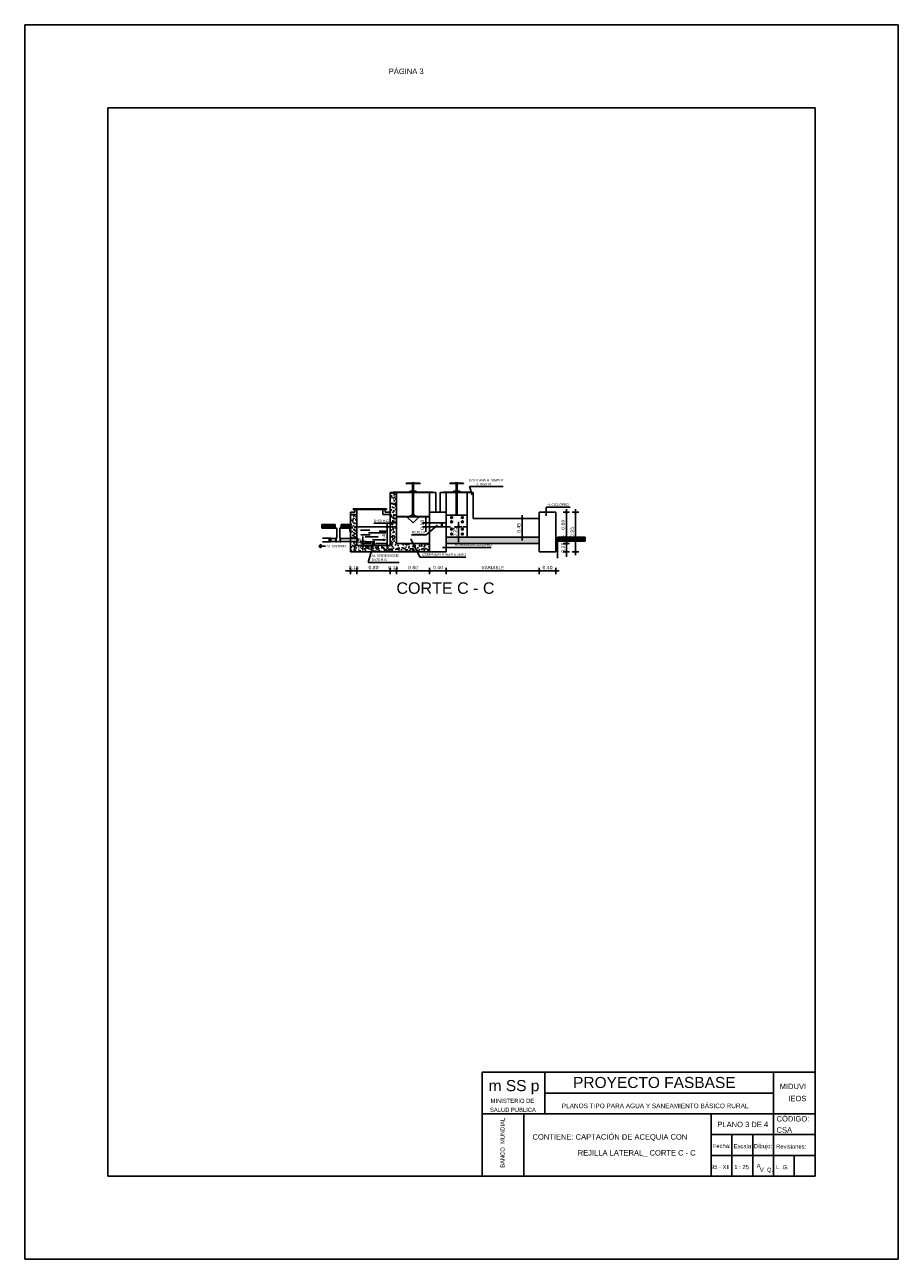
# Model space of a CAD drawing. Header units: metres. Extents: x 2029 to 4131, y 3282 to 4383.
# Tile 3 of 26: x 2082 to 2103, y 4353 to 4383. Entities that reach past the tile are written whole.
import ezdxf
from ezdxf.enums import TextEntityAlignment as Align

# ---------------------------------------------------------------- set-up
doc = ezdxf.new("R2010")
doc.units = ezdxf.units.M
doc.linetypes.add('ACAD_ISO02W100', pattern=[15, 12, -3])
doc.layers.add('Cotas', color=7, linetype='Continuous')
doc.layers.add('Dibujo', color=7, linetype='Continuous')
doc.styles.add('Annotative', font='arial.ttf')
doc.styles.get("Standard").update_dxf_attribs({"font": 'arial.ttf'})
doc.styles.add('verdana', font='verdana.ttf')
doc.dimstyles.new('ISO', dxfattribs={"dimtxt": 0.08, "dimasz": 0.06, "dimexe": 0.1, "dimexo": 0.1, "dimgap": 0.04, "dimtad": 1, "dimzin": 1, "dimdsep": 46, "dimtxsty": 'verdana', "dimblk1": 'PAB', "dimblk2": 'PAB', "dimsah": 1, "dimcen": 0, "dimse1": 1, "dimse2": 1, "dimclrd": 7, "dimclre": 8, "dimclrt": 7, "dimadec": 0, "dimazin": 0, "dimtfac": 1, "dimtix": 1, "dimtmove": 0, "dimatfit": 3, "dimldrblk": 'PAB', "dimfxl": 0.1, "dimtvp": 1, "dimtolj": 1, "dimtzin": 1, "dimarcsym": 0})
pattern_1 = [(0, (-6836.238313, 735.901759), (0.03175, 0.0079375), [0.127, -0.0635]), (90, (-6836.238313, 735.901759), (-0.0079375, -0.03175), [0.127, -0.0635])]

# ---------------------------------------------------------------- blocks, each defined once
blk = doc.blocks.new('A$C63714D79')
blk.add_hatch(color=256).paths.add_polyline_path([(0.093, 0.033, 1), (0.027, 0.033, 1)])
for p, q in [((0.027, 0.033), (0, 0.033)), ((0.06, 0.066), (0.06, 0.1)), ((0.093, 0.033), (0.119, 0.033))]:
    blk.add_line(p, q)
blk.add_circle((0.06, 0.033), 0.033)
blk = doc.blocks.new('PAB')
at = {"layer": 'Cotas'}
for p, q in [((-1.3, 0), (1.3, 0)), ((0, 1.3), (0, -1.3))]:
    blk.add_line(p, q, dxfattribs=at)
at = {"layer": 'Cotas', "const_width": 0.6}
blk.add_lwpolyline([(-0.3, 0, 1), (0.3, 0, 1)], format="xyb", close=True, dxfattribs=at)
blk = doc.blocks.new('*D1281')
at = {"color": 7, "lineweight": -2, "transparency": 16777216}
for p, q in [((2090.113, 4369.825), (2090.053, 4369.825)), ((2090.173, 4369.825), (2090.323, 4369.825)), ((2090.383, 4369.825), (2090.443, 4369.825))]:
    blk.add_line(p, q, dxfattribs=at)
at = {"layer": 'Defpoints', "color": 0, "transparency": 16777216}
for p in [(2090.323, 4370.435), (2090.173, 4370.285), (2090.323, 4369.825)]:
    blk.add_point(p, dxfattribs=at)
at = {"color": 7, "lineweight": -2, "transparency": 16777216, "xscale": 0.06, "yscale": 0.06, "zscale": 0.06}
blk.add_blockref('PAB', (2090.173, 4369.825), dxfattribs=at)
at = {"color": 7, "lineweight": -2, "transparency": 16777216, "xscale": 0.06, "yscale": 0.06, "zscale": 0.06, "rotation": 180}
blk.add_blockref('PAB', (2090.323, 4369.825), dxfattribs=at)
at = {"color": 7, "transparency": 16777216, "insert": (2090.248, 4369.906), "char_height": 0.08, "attachment_point": 5, "style": 'verdana'}
blk.add_mtext('\\A1;0.15', dxfattribs=at)
blk = doc.blocks.new('*D1282')
at = {"color": 7, "lineweight": -2, "transparency": 16777216}
blk.add_line((2090.383, 4369.825), (2091.063, 4369.825), dxfattribs=at)
at = {"layer": 'Defpoints', "color": 0, "transparency": 16777216}
for p in [(2090.323, 4370.435), (2091.123, 4370.435), (2091.123, 4369.825)]:
    blk.add_point(p, dxfattribs=at)
at = {"color": 7, "lineweight": -2, "transparency": 16777216, "xscale": 0.06, "yscale": 0.06, "zscale": 0.06, "rotation": 180}
blk.add_blockref('PAB', (2090.323, 4369.825), dxfattribs=at)
at = {"color": 7, "lineweight": -2, "transparency": 16777216, "xscale": 0.06, "yscale": 0.06, "zscale": 0.06}
blk.add_blockref('PAB', (2091.123, 4369.825), dxfattribs=at)
at = {"color": 7, "transparency": 16777216, "insert": (2090.723, 4369.906), "char_height": 0.08, "attachment_point": 5, "style": 'verdana'}
blk.add_mtext('\\A1;0.80', dxfattribs=at)
blk = doc.blocks.new('*D1283')
at = {"color": 7, "lineweight": -2, "transparency": 16777216}
for p, q in [((2091.063, 4369.825), (2091.003, 4369.825)), ((2091.123, 4369.825), (2091.273, 4369.825)), ((2091.333, 4369.825), (2091.393, 4369.825))]:
    blk.add_line(p, q, dxfattribs=at)
at = {"layer": 'Defpoints', "color": 0, "transparency": 16777216}
for p in [(2091.123, 4370.435), (2091.273, 4370.485), (2091.273, 4369.825)]:
    blk.add_point(p, dxfattribs=at)
at = {"color": 7, "lineweight": -2, "transparency": 16777216, "xscale": 0.06, "yscale": 0.06, "zscale": 0.06}
blk.add_blockref('PAB', (2091.123, 4369.825), dxfattribs=at)
at = {"color": 7, "lineweight": -2, "transparency": 16777216, "xscale": 0.06, "yscale": 0.06, "zscale": 0.06, "rotation": 180}
blk.add_blockref('PAB', (2091.273, 4369.825), dxfattribs=at)
at = {"color": 7, "transparency": 16777216, "insert": (2091.198, 4369.906), "char_height": 0.08, "attachment_point": 5, "style": 'verdana'}
blk.add_mtext('\\A1;0.15', dxfattribs=at)
blk = doc.blocks.new('*D1284')
at = {"color": 7, "lineweight": -2, "transparency": 16777216}
blk.add_line((2091.333, 4369.825), (2092.013, 4369.825), dxfattribs=at)
at = {"layer": 'Defpoints', "color": 0, "transparency": 16777216}
for p in [(2091.273, 4370.485), (2092.073, 4370.285), (2092.073, 4369.825)]:
    blk.add_point(p, dxfattribs=at)
at = {"color": 7, "lineweight": -2, "transparency": 16777216, "xscale": 0.06, "yscale": 0.06, "zscale": 0.06, "rotation": 180}
blk.add_blockref('PAB', (2091.273, 4369.825), dxfattribs=at)
at = {"color": 7, "lineweight": -2, "transparency": 16777216, "xscale": 0.06, "yscale": 0.06, "zscale": 0.06}
blk.add_blockref('PAB', (2092.073, 4369.825), dxfattribs=at)
at = {"color": 7, "transparency": 16777216, "insert": (2091.673, 4369.906), "char_height": 0.08, "attachment_point": 5, "style": 'verdana'}
blk.add_mtext('\\A1;0.80', dxfattribs=at)
blk = doc.blocks.new('*D1285')
at = {"color": 7, "lineweight": -2, "transparency": 16777216}
for p, q in [((2090.47, 4370.595), (2090.47, 4370.655)), ((2090.47, 4370.535), (2090.47, 4370.435)), ((2090.47, 4370.375), (2090.47, 4370.315))]:
    blk.add_line(p, q, dxfattribs=at)
at = {"layer": 'Defpoints', "color": 0, "transparency": 16777216}
for p in [(2090.349, 4370.535), (2090.349, 4370.435), (2090.47, 4370.435)]:
    blk.add_point(p, dxfattribs=at)
at = {"color": 7, "lineweight": -2, "transparency": 16777216, "xscale": 0.06, "yscale": 0.06, "zscale": 0.06}
for p, rotation in [((2090.47, 4370.535), 270), ((2090.47, 4370.435), 90)]:
    blk.add_blockref('PAB', p, dxfattribs=dict(at, rotation=rotation))
at = {"color": 7, "transparency": 16777216, "insert": (2090.389, 4370.485), "char_height": 0.08, "attachment_point": 5, "rotation": 90, "style": 'verdana'}
blk.add_mtext('\\A1;0.10', dxfattribs=at)
blk = doc.blocks.new('*D1286')
at = {"color": 7, "lineweight": -2, "transparency": 16777216}
blk.add_line((2091.049, 4370.495), (2091.049, 4370.823), dxfattribs=at)
at = {"layer": 'Defpoints', "color": 0, "transparency": 16777216}
for p in [(2091.049, 4370.883), (2091.131, 4370.883), (2091.123, 4370.435)]:
    blk.add_point(p, dxfattribs=at)
at = {"color": 7, "lineweight": -2, "transparency": 16777216, "xscale": 0.06, "yscale": 0.06, "zscale": 0.06}
for p, rotation in [((2091.049, 4370.883), 90), ((2091.049, 4370.435), 270)]:
    blk.add_blockref('PAB', p, dxfattribs=dict(at, rotation=rotation))
at = {"color": 7, "transparency": 16777216, "insert": (2090.968, 4370.659), "char_height": 0.08, "attachment_point": 5, "rotation": 90, "style": 'verdana'}
blk.add_mtext('\\A1;0.45', dxfattribs=at)
blk = doc.blocks.new('*D1287')
at = {"color": 7, "lineweight": -2, "transparency": 16777216}
for p, q in [((2091.978, 4371.045), (2091.978, 4371.105)), ((2091.978, 4370.985), (2091.978, 4370.885)), ((2091.978, 4370.825), (2091.978, 4370.765))]:
    blk.add_line(p, q, dxfattribs=at)
at = {"layer": 'Defpoints', "color": 0, "transparency": 16777216}
for p in [(2092.073, 4370.985), (2091.978, 4370.885), (2092.073, 4370.885)]:
    blk.add_point(p, dxfattribs=at)
at = {"color": 7, "lineweight": -2, "transparency": 16777216, "xscale": 0.06, "yscale": 0.06, "zscale": 0.06}
for p, rotation in [((2091.978, 4370.985), 270), ((2091.978, 4370.885), 90)]:
    blk.add_blockref('PAB', p, dxfattribs=dict(at, rotation=rotation))
at = {"color": 7, "transparency": 16777216, "insert": (2091.896, 4370.935), "char_height": 0.08, "attachment_point": 5, "rotation": 90, "style": 'verdana'}
blk.add_mtext('\\A1;0.10', dxfattribs=at)
blk = doc.blocks.new('*D1116')
at = {"color": 7, "lineweight": -2, "transparency": 16777216}
blk.add_line((2092.413, 4369.825), (2092.133, 4369.825), dxfattribs=at)
at = {"layer": 'Defpoints', "color": 0, "transparency": 16777216}
for p in [(2092.073, 4370.294), (2092.473, 4370.294), (2092.073, 4369.825)]:
    blk.add_point(p, dxfattribs=at)
at = {"color": 7, "lineweight": -2, "transparency": 16777216, "xscale": 0.06, "yscale": 0.06, "zscale": 0.06, "rotation": 180}
blk.add_blockref('PAB', (2092.073, 4369.825), dxfattribs=at)
at = {"color": 7, "lineweight": -2, "transparency": 16777216, "xscale": 0.06, "yscale": 0.06, "zscale": 0.06}
blk.add_blockref('PAB', (2092.473, 4369.825), dxfattribs=at)
at = {"color": 7, "transparency": 16777216, "insert": (2092.273, 4369.906), "char_height": 0.08, "attachment_point": 5, "style": 'verdana'}
blk.add_mtext('\\A1;0.40', dxfattribs=at)
blk = doc.blocks.new('*D1288')
at = {"color": 7, "lineweight": -2, "transparency": 16777216}
blk.add_line((2094.298, 4370.695), (2094.298, 4371.025), dxfattribs=at)
at = {"layer": 'Defpoints', "color": 0, "transparency": 16777216}
for p in [(2094.298, 4371.085), (2094.407, 4371.085), (2094.407, 4370.635)]:
    blk.add_point(p, dxfattribs=at)
at = {"color": 7, "lineweight": -2, "transparency": 16777216, "xscale": 0.06, "yscale": 0.06, "zscale": 0.06}
for p, rotation in [((2094.298, 4371.085), 90), ((2094.298, 4370.635), 270)]:
    blk.add_blockref('PAB', p, dxfattribs=dict(at, rotation=rotation))
at = {"color": 7, "transparency": 16777216, "insert": (2094.216, 4370.86), "char_height": 0.08, "attachment_point": 5, "rotation": 90, "style": 'verdana'}
blk.add_mtext('\\A1;0.45', dxfattribs=at)
blk = doc.blocks.new('*D1289')
at = {"color": 7, "lineweight": -2, "transparency": 16777216}
blk.add_line((2092.533, 4369.825), (2094.647, 4369.825), dxfattribs=at)
at = {"layer": 'Defpoints', "color": 0, "transparency": 16777216}
for p in [(2092.473, 4370.285), (2094.707, 4370.285), (2094.707, 4369.825)]:
    blk.add_point(p, dxfattribs=at)
at = {"color": 7, "lineweight": -2, "transparency": 16777216, "xscale": 0.06, "yscale": 0.06, "zscale": 0.06, "rotation": 180}
blk.add_blockref('PAB', (2092.473, 4369.825), dxfattribs=at)
at = {"color": 7, "lineweight": -2, "transparency": 16777216, "xscale": 0.06, "yscale": 0.06, "zscale": 0.06}
blk.add_blockref('PAB', (2094.707, 4369.825), dxfattribs=at)
at = {"color": 7, "transparency": 16777216, "insert": (2093.59, 4369.905), "char_height": 0.08, "attachment_point": 5, "style": 'verdana'}
blk.add_mtext('\\A1;VARIABLE', dxfattribs=at)
blk = doc.blocks.new('*D1290')
at = {"color": 7, "lineweight": -2, "transparency": 16777216}
blk.add_line((2094.767, 4369.825), (2095.047, 4369.825), dxfattribs=at)
at = {"layer": 'Defpoints', "color": 0, "transparency": 16777216}
for p in [(2094.707, 4370.285), (2095.107, 4370.285), (2095.107, 4369.825)]:
    blk.add_point(p, dxfattribs=at)
at = {"color": 7, "lineweight": -2, "transparency": 16777216, "xscale": 0.06, "yscale": 0.06, "zscale": 0.06, "rotation": 180}
blk.add_blockref('PAB', (2094.707, 4369.825), dxfattribs=at)
at = {"color": 7, "lineweight": -2, "transparency": 16777216, "xscale": 0.06, "yscale": 0.06, "zscale": 0.06}
blk.add_blockref('PAB', (2095.107, 4369.825), dxfattribs=at)
at = {"color": 7, "transparency": 16777216, "insert": (2094.907, 4369.906), "char_height": 0.08, "attachment_point": 5, "style": 'verdana'}
blk.add_mtext('\\A1;0.40', dxfattribs=at)
blk = doc.blocks.new('*D1291')
at = {"color": 7, "lineweight": -2, "transparency": 16777216}
blk.add_line((2095.579, 4371.175), (2095.579, 4370.345), dxfattribs=at)
at = {"layer": 'Defpoints', "color": 0, "transparency": 16777216}
for p in [(2095.107, 4371.235), (2095.107, 4370.285), (2095.579, 4370.285)]:
    blk.add_point(p, dxfattribs=at)
at = {"color": 7, "lineweight": -2, "transparency": 16777216, "xscale": 0.06, "yscale": 0.06, "zscale": 0.06}
for p, rotation in [((2095.579, 4371.235), 90), ((2095.579, 4370.285), 270)]:
    blk.add_blockref('PAB', p, dxfattribs=dict(at, rotation=rotation))
at = {"color": 7, "transparency": 16777216, "insert": (2095.498, 4370.76), "char_height": 0.08, "attachment_point": 5, "rotation": 90, "style": 'verdana'}
blk.add_mtext('\\A1;0.95', dxfattribs=at)
blk = doc.blocks.new('*D1292')
at = {"color": 7, "lineweight": -2, "transparency": 16777216}
for p, q in [((2095.36, 4370.545), (2095.36, 4370.605)), ((2095.36, 4370.285), (2095.36, 4370.485)), ((2095.36, 4370.225), (2095.36, 4370.165))]:
    blk.add_line(p, q, dxfattribs=at)
at = {"layer": 'Defpoints', "color": 0, "transparency": 16777216}
for p in [(2095.143, 4370.485), (2095.36, 4370.485), (2095.107, 4370.285)]:
    blk.add_point(p, dxfattribs=at)
at = {"color": 7, "lineweight": -2, "transparency": 16777216, "xscale": 0.06, "yscale": 0.06, "zscale": 0.06}
for p, rotation in [((2095.36, 4370.485), 270), ((2095.36, 4370.285), 90)]:
    blk.add_blockref('PAB', p, dxfattribs=dict(at, rotation=rotation))
at = {"color": 7, "transparency": 16777216, "insert": (2095.278, 4370.385), "char_height": 0.08, "attachment_point": 5, "rotation": 90, "style": 'verdana'}
blk.add_mtext('\\A1;0.20', dxfattribs=at)
blk = doc.blocks.new('*D1293')
at = {"color": 7, "lineweight": -2, "transparency": 16777216}
for p, q in [((2095.36, 4370.695), (2095.36, 4370.755)), ((2095.36, 4370.485), (2095.36, 4370.635)), ((2095.36, 4370.425), (2095.36, 4370.365))]:
    blk.add_line(p, q, dxfattribs=at)
at = {"layer": 'Defpoints', "color": 0, "transparency": 16777216}
for p in [(2095.143, 4370.635), (2095.143, 4370.485), (2095.36, 4370.635)]:
    blk.add_point(p, dxfattribs=at)
at = {"color": 7, "lineweight": -2, "transparency": 16777216, "xscale": 0.06, "yscale": 0.06, "zscale": 0.06}
for p, rotation in [((2095.36, 4370.635), 270), ((2095.36, 4370.485), 90)]:
    blk.add_blockref('PAB', p, dxfattribs=dict(at, rotation=rotation))
at = {"color": 7, "transparency": 16777216, "insert": (2095.278, 4370.56), "char_height": 0.08, "attachment_point": 5, "rotation": 90, "style": 'verdana'}
blk.add_mtext('\\A1;0.15', dxfattribs=at)
blk = doc.blocks.new('*D1294')
at = {"color": 7, "lineweight": -2, "transparency": 16777216}
blk.add_line((2095.36, 4370.695), (2095.36, 4371.175), dxfattribs=at)
at = {"layer": 'Defpoints', "color": 0, "transparency": 16777216}
for p in [(2095.107, 4371.235), (2095.36, 4371.235), (2095.143, 4370.635)]:
    blk.add_point(p, dxfattribs=at)
at = {"color": 7, "lineweight": -2, "transparency": 16777216, "xscale": 0.06, "yscale": 0.06, "zscale": 0.06}
for p, rotation in [((2095.36, 4371.235), 90), ((2095.36, 4370.635), 270)]:
    blk.add_blockref('PAB', p, dxfattribs=dict(at, rotation=rotation))
at = {"color": 7, "transparency": 16777216, "insert": (2095.278, 4370.935), "char_height": 0.08, "attachment_point": 5, "rotation": 90, "style": 'verdana'}
blk.add_mtext('\\A1;0.60', dxfattribs=at)
blk = doc.blocks.new('*D1295')
at = {"color": 7, "lineweight": -2, "transparency": 16777216}
for p, q in [((2092.768, 4370.945), (2092.768, 4371.005)), ((2092.768, 4370.635), (2092.768, 4370.885)), ((2092.768, 4370.575), (2092.768, 4370.515))]:
    blk.add_line(p, q, dxfattribs=at)
at = {"layer": 'Defpoints', "color": 0, "transparency": 16777216}
for p in [(2092.707, 4370.885), (2092.768, 4370.885), (2092.707, 4370.635)]:
    blk.add_point(p, dxfattribs=at)
at = {"color": 7, "lineweight": -2, "transparency": 16777216, "xscale": 0.06, "yscale": 0.06, "zscale": 0.06}
for p, rotation in [((2092.768, 4370.885), 270), ((2092.768, 4370.635), 90)]:
    blk.add_blockref('PAB', p, dxfattribs=dict(at, rotation=rotation))
at = {"color": 7, "transparency": 16777216, "insert": (2092.686, 4370.76), "char_height": 0.08, "attachment_point": 5, "rotation": 90, "style": 'verdana'}
blk.add_mtext('\\A1;0.25', dxfattribs=at)

msp = doc.modelspace()

# ---------------------------------------------------------------- hatches: boundary and pattern name
h = msp.add_hatch()
h.set_pattern_fill('AR-CONC', color=256, scale=0.001, style=0)
h.set_pattern_definition([(50, (-6836.23831, 735.90176), (0.182184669, -0.0159390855), [0.01905, -0.20955]), (355, (-6836.23831, 735.90176), (-0.035242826, 0.191056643), [0.01524, -0.16764]), (100.451, (-6836.22313, 735.90043), (0.1469425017, 0.1751166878), [0.01619, -0.17809]), (46.1842, (-6836.23831, 735.95256), (0.271079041, -0.042042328), [0.028575, -0.314325]), (96.6356, (-6836.21572, 735.94906), (0.2374042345, 0.247425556), [0.024285, -0.267135]), (351.184, (-6836.2383, 735.95256), (0.237404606, 0.247425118), [0.02286, -0.25146]), (21, (-6836.21291, 735.93986), (0.1516148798, -0.1022655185), [0.01905, -0.20955]), (326, (-6836.21291, 735.93986), (0.0618020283, 0.184187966), [0.01524, -0.16764]), (71.4514, (-6836.20028, 735.93134), (0.2134164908, 0.0819228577), [0.01619, -0.17809]), (37.5, (-6836.23831, 735.90176), (0.00308860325, 0.08455503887), [0, -0.165608, 0, -0.17018, 0, -0.168275]), (7.5, (-6836.23831, 735.90176), (0.0668196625, 0.1001805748), [0, -0.097028, 0, -0.161798, 0, -0.064135]), (327.5, (-6836.294955, 735.90176), (0.13559059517, -0.005728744), [0, -0.0635, 0, -0.19812, 0, -0.26289]), (317.5, (-6836.32035, 735.90176), (0.1481291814, 0.025426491), [0, -0.08255, 0, -0.131572, 0, -0.18669])])
h.paths.add_polyline_path([(2090.323, 4371.185), (2090.173, 4371.185), (2090.173, 4370.608), (2090.323, 4370.608)])
h.paths.add_polyline_path([(2091.273, 4370.883), (2091.123, 4370.883), (2091.123, 4370.435), (2090.714, 4370.435), (2090.669, 4370.285), (2091.123, 4370.285), (2091.273, 4370.285), (2091.777, 4370.285), (2091.677, 4370.485), (2091.273, 4370.485)])
h.paths.add_polyline_path([(2091.273, 4371.709), (2091.123, 4371.709), (2091.123, 4370.983), (2091.273, 4370.983)])
h.paths.add_polyline_path([(2090.714, 4370.435), (2090.323, 4370.435), (2090.323, 4370.535), (2090.173, 4370.535), (2090.173, 4370.285), (2090.323, 4370.285), (2090.669, 4370.285)])
h.paths.add_polyline_path([(2092.073, 4370.485), (2091.677, 4370.485), (2091.777, 4370.285), (2092.073, 4370.285)])
h.paths.add_polyline_path([(2090.456, 4370.394), (2090.456, 4370.576), (2090.347, 4370.576), (2090.347, 4370.394)], flags=9)
h = msp.add_hatch()
h.set_pattern_fill('HOUND', color=256, scale=0.005, style=0)
h.set_pattern_definition(pattern_1)
h.paths.add_polyline_path([(2089.803, 4370.885), (2089.803, 4370.942), (2089.48, 4370.942), (2089.48, 4370.851), (2089.836, 4370.851)])
h.paths.add_polyline_path([(2090.156, 4370.942), (2089.946, 4370.942), (2089.946, 4370.885), (2089.913, 4370.851), (2090.156, 4370.851)])
h = msp.add_hatch()
h.set_pattern_fill('HOUND', color=256, scale=0.005, style=0)
h.set_pattern_definition(pattern_1)
h.paths.add_polyline_path([(2095.809, 4370.544), (2095.809, 4370.635), (2095.143, 4370.635), (2095.143, 4370.544)])
h.paths.add_polyline_path([(2095.361, 4370.415), (2095.361, 4370.705), (2095.187, 4370.705), (2095.187, 4370.415)], flags=9)
h = msp.add_hatch()
h.set_pattern_fill('HEX', color=256, scale=0.005, style=0)
h.set_pattern_definition([(0, (-6824.32747, 744.641164), (0, 0.0274963), [0.015875, -0.03175]), (120, (-6824.32747, 744.641164), (-0.02381249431, -0.01374815), [0.015875, -0.03175]), (60, (-6824.311595, 744.641164), (-0.02381249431, 0.01374815), [0.015875, -0.03175])])
h.paths.add_polyline_path([(2094.707, 4370.485), (2094.707, 4370.635), (2092.473, 4370.635), (2092.473, 4370.485)])

# ---------------------------------------------------------------- linework, layer by layer
for p, q in [((2091.673, 4371.939), (2091.505, 4371.939)), ((2091.505, 4371.939), (2091.505, 4371.929)), ((2091.673, 4371.929), (2091.505, 4371.929)), ((2091.673, 4371.946), (2091.647, 4371.946)), ((2091.647, 4371.946), (2091.647, 4371.939)), ((2091.655, 4371.912), (2091.692, 4371.921)), ((2091.655, 4371.884), (2091.692, 4371.893)), ((2091.655, 4371.859), (2091.692, 4371.868)), ((2091.655, 4371.859), (2091.692, 4371.868)), ((2091.655, 4371.859), (2091.692, 4371.868)), ((2091.655, 4371.832), (2091.692, 4371.841)), ((2091.655, 4371.832), (2091.692, 4371.841)), ((2091.663, 4371.929), (2091.663, 4371.745)), ((2091.673, 4371.946), (2091.7, 4371.946)), ((2091.673, 4371.939), (2091.841, 4371.939)), ((2091.673, 4371.929), (2091.841, 4371.929)), ((2091.683, 4371.929), (2091.683, 4371.745)), ((2091.7, 4371.946), (2091.7, 4371.939)), ((2091.841, 4371.939), (2091.841, 4371.929)), ((2092.722, 4371.939), (2092.554, 4371.939)), ((2092.554, 4371.939), (2092.554, 4371.929)), ((2092.722, 4371.929), (2092.554, 4371.929)), ((2092.722, 4371.946), (2092.695, 4371.946)), ((2092.695, 4371.946), (2092.695, 4371.939)), ((2092.704, 4371.912), (2092.741, 4371.921)), ((2092.704, 4371.884), (2092.741, 4371.893)), ((2092.704, 4371.859), (2092.741, 4371.868)), ((2092.704, 4371.859), (2092.741, 4371.868)), ((2092.704, 4371.859), (2092.741, 4371.868)), ((2092.704, 4371.832), (2092.741, 4371.841)), ((2092.704, 4371.832), (2092.741, 4371.841)), ((2092.712, 4371.929), (2092.712, 4371.745)), ((2092.722, 4371.946), (2092.748, 4371.946)), ((2092.722, 4371.939), (2092.889, 4371.939)), ((2092.722, 4371.929), (2092.889, 4371.929)), ((2092.732, 4371.929), (2092.732, 4371.745)), ((2092.748, 4371.946), (2092.748, 4371.939)), ((2092.889, 4371.939), (2092.889, 4371.929)), ((2093.029, 4371.856), (2093.838, 4371.856)), ((2093.029, 4371.856), (2093.091, 4371.659)), ((2091.123, 4370.435), (2091.123, 4371.709)), ((2091.273, 4371.709), (2091.123, 4371.709)), ((2092.148, 4371.722), (2091.198, 4371.722)), ((2091.198, 4371.722), (2091.198, 4371.709)), ((2091.273, 4370.485), (2091.273, 4371.709)), ((2092.073, 4371.709), (2091.273, 4371.709)), ((2091.673, 4371.745), (2091.6, 4371.745)), ((2091.6, 4371.745), (2091.6, 4371.722)), ((2091.655, 4371.807), (2091.692, 4371.816)), ((2091.655, 4371.807), (2091.692, 4371.816)), ((2091.655, 4371.78), (2091.692, 4371.789)), ((2091.655, 4371.752), (2091.692, 4371.761)), ((2091.655, 4371.7), (2091.692, 4371.709)), ((2091.655, 4371.7), (2091.692, 4371.709)), ((2091.655, 4371.673), (2091.692, 4371.682)), ((2091.655, 4371.648), (2091.692, 4371.657)), ((2091.655, 4371.648), (2091.692, 4371.657)), ((2091.655, 4371.62), (2091.692, 4371.629)), ((2091.655, 4371.595), (2091.692, 4371.604)), ((2091.655, 4371.595), (2091.692, 4371.604)), ((2091.655, 4371.568), (2091.692, 4371.577)), ((2091.655, 4371.543), (2091.692, 4371.552)), ((2091.655, 4371.543), (2091.692, 4371.552)), ((2091.663, 4371.709), (2091.663, 4371.166)), ((2091.673, 4371.745), (2091.747, 4371.745)), ((2091.683, 4371.709), (2091.683, 4371.166)), ((2091.747, 4371.745), (2091.747, 4371.722)), ((2092.073, 4371.235), (2092.073, 4371.709)), ((2092.073, 4371.709), (2092.223, 4371.709)), ((2092.148, 4371.709), (2092.148, 4371.722)), ((2092.223, 4371.235), (2092.223, 4371.709)), ((2092.323, 4371.235), (2092.323, 4371.709)), ((2092.323, 4371.709), (2092.473, 4371.709)), ((2093.046, 4371.722), (2092.398, 4371.722)), ((2092.398, 4371.722), (2092.398, 4371.709)), ((2092.473, 4371.235), (2092.473, 4371.709)), ((2092.473, 4371.709), (2092.971, 4371.709)), ((2092.722, 4371.745), (2092.648, 4371.745)), ((2092.648, 4371.745), (2092.648, 4371.722)), ((2092.704, 4371.807), (2092.741, 4371.816)), ((2092.704, 4371.807), (2092.741, 4371.816)), ((2092.704, 4371.78), (2092.741, 4371.789)), ((2092.704, 4371.752), (2092.741, 4371.761)), ((2092.704, 4371.7), (2092.741, 4371.709)), ((2092.704, 4371.7), (2092.741, 4371.709)), ((2092.704, 4371.673), (2092.741, 4371.682)), ((2092.704, 4371.648), (2092.741, 4371.657)), ((2092.704, 4371.648), (2092.741, 4371.657)), ((2092.704, 4371.62), (2092.741, 4371.629)), ((2092.704, 4371.595), (2092.741, 4371.604)), ((2092.704, 4371.595), (2092.741, 4371.604)), ((2092.704, 4371.568), (2092.741, 4371.577)), ((2092.704, 4371.543), (2092.741, 4371.552)), ((2092.704, 4371.543), (2092.741, 4371.552)), ((2092.712, 4371.709), (2092.712, 4371.166)), ((2092.722, 4371.745), (2092.795, 4371.745)), ((2092.732, 4371.709), (2092.732, 4371.166)), ((2092.795, 4371.745), (2092.795, 4371.722)), ((2092.971, 4370.635), (2092.971, 4371.709)), ((2092.971, 4371.709), (2093.121, 4371.709)), ((2093.046, 4371.709), (2093.046, 4371.722)), ((2093.121, 4371.085), (2093.121, 4371.709)), ((2090.238, 4371.306), (2090.238, 4371.322)), ((2090.238, 4371.322), (2090.637, 4371.322)), ((2090.637, 4371.306), (2090.238, 4371.306)), ((2090.273, 4371.235), (2090.273, 4371.306)), ((2090.285, 4371.306), (2090.273, 4371.306)), ((2090.323, 4371.306), (2090.285, 4371.306)), ((2090.323, 4371.185), (2090.323, 4371.306)), ((2091.036, 4371.322), (2090.637, 4371.322)), ((2090.637, 4371.306), (2091.036, 4371.306)), ((2090.951, 4371.185), (2090.951, 4371.306)), ((2090.951, 4371.306), (2091.001, 4371.306)), ((2091.001, 4371.235), (2091.001, 4371.306)), ((2091.036, 4371.306), (2091.036, 4371.322)), ((2091.655, 4371.516), (2091.692, 4371.525)), ((2091.655, 4371.491), (2091.692, 4371.5)), ((2091.655, 4371.491), (2091.692, 4371.5)), ((2091.655, 4371.463), (2091.692, 4371.472)), ((2091.655, 4371.438), (2091.692, 4371.447)), ((2091.655, 4371.438), (2091.692, 4371.447)), ((2091.655, 4371.411), (2091.692, 4371.42)), ((2091.655, 4371.386), (2091.692, 4371.395)), ((2091.655, 4371.386), (2091.692, 4371.395)), ((2091.655, 4371.359), (2091.692, 4371.368)), ((2091.655, 4371.334), (2091.692, 4371.343)), ((2091.655, 4371.334), (2091.692, 4371.343)), ((2091.655, 4371.306), (2091.692, 4371.315)), ((2091.655, 4371.281), (2091.692, 4371.29)), ((2091.655, 4371.281), (2091.692, 4371.29)), ((2091.655, 4371.254), (2091.692, 4371.263)), ((2092.704, 4371.516), (2092.741, 4371.525)), ((2092.704, 4371.491), (2092.741, 4371.5)), ((2092.704, 4371.491), (2092.741, 4371.5)), ((2092.704, 4371.463), (2092.741, 4371.472)), ((2092.704, 4371.438), (2092.741, 4371.447)), ((2092.704, 4371.438), (2092.741, 4371.447)), ((2092.704, 4371.411), (2092.741, 4371.42)), ((2092.704, 4371.386), (2092.741, 4371.395)), ((2092.704, 4371.386), (2092.741, 4371.395)), ((2092.704, 4371.359), (2092.741, 4371.368)), ((2092.704, 4371.334), (2092.741, 4371.343)), ((2092.704, 4371.334), (2092.741, 4371.343)), ((2092.704, 4371.306), (2092.741, 4371.315)), ((2092.704, 4371.281), (2092.741, 4371.29)), ((2092.704, 4371.281), (2092.741, 4371.29)), ((2092.704, 4371.254), (2092.741, 4371.263)), ((2094.876, 4371.355), (2095.45, 4371.355)), ((2094.876, 4371.355), (2094.876, 4371.148)), ((2090.173, 4371.185), (2090.173, 4371.235)), ((2090.273, 4371.235), (2090.173, 4371.235)), ((2090.173, 4370.285), (2090.173, 4371.185)), ((2090.323, 4371.185), (2090.173, 4371.185)), ((2090.323, 4370.435), (2090.323, 4371.185)), ((2090.73, 4370.978), (2091.095, 4370.978)), ((2091.123, 4371.185), (2090.951, 4371.185)), ((2091.123, 4371.235), (2091.001, 4371.235)), ((2091.095, 4370.978), (2091.198, 4370.935)), ((2091.273, 4370.983), (2091.123, 4370.983)), ((2091.673, 4371.134), (2091.273, 4371.134)), ((2091.673, 4371.124), (2091.273, 4371.124)), ((2091.673, 4370.985), (2091.522, 4371.124)), ((2091.628, 4371.142), (2091.587, 4371.142)), ((2091.587, 4371.142), (2091.587, 4371.134)), ((2091.663, 4371.166), (2091.628, 4371.166)), ((2091.628, 4371.166), (2091.628, 4371.142)), ((2091.636, 4371.158), (2091.636, 4371.134)), ((2091.663, 4371.158), (2091.636, 4371.158)), ((2091.653, 4371.153), (2091.653, 4371.158)), ((2091.673, 4371.153), (2091.653, 4371.153)), ((2091.655, 4371.229), (2091.692, 4371.238)), ((2091.655, 4371.229), (2091.692, 4371.238)), ((2091.655, 4371.202), (2091.692, 4371.211)), ((2091.655, 4371.176), (2091.692, 4371.185)), ((2091.663, 4371.166), (2091.683, 4371.166)), ((2091.683, 4371.158), (2091.663, 4371.158)), ((2091.673, 4371.153), (2091.694, 4371.153)), ((2091.673, 4371.134), (2092.073, 4371.134)), ((2091.673, 4371.124), (2092.073, 4371.124)), ((2091.673, 4370.985), (2091.823, 4371.124)), ((2091.683, 4371.166), (2091.719, 4371.166)), ((2091.683, 4371.158), (2091.71, 4371.158)), ((2091.694, 4371.153), (2091.694, 4371.158)), ((2091.71, 4371.158), (2091.71, 4371.134)), ((2091.719, 4371.166), (2091.719, 4371.142)), ((2091.719, 4371.142), (2091.759, 4371.142)), ((2091.759, 4371.142), (2091.759, 4371.134)), ((2092.473, 4371.235), (2092.073, 4371.235)), ((2092.073, 4371.235), (2092.073, 4370.285)), ((2092.473, 4370.985), (2092.073, 4370.985)), ((2092.357, 4370.985), (2092.357, 4370.885)), ((2092.372, 4370.985), (2092.372, 4370.885)), ((2092.473, 4371.235), (2092.473, 4370.285)), ((2092.473, 4371.166), (2092.971, 4371.166)), ((2092.704, 4371.229), (2092.741, 4371.238)), ((2092.704, 4371.229), (2092.741, 4371.238)), ((2092.704, 4371.202), (2092.741, 4371.211)), ((2092.704, 4371.176), (2092.741, 4371.185)), ((2094.707, 4371.085), (2093.121, 4371.085)), ((2095.107, 4371.235), (2094.707, 4371.235)), ((2094.707, 4371.235), (2094.707, 4370.285)), ((2095.107, 4371.235), (2095.107, 4370.285)), ((2089.803, 4370.942), (2089.48, 4370.942)), ((2089.48, 4370.942), (2089.48, 4370.851)), ((2089.48, 4370.851), (2089.836, 4370.851)), ((2089.803, 4370.885), (2089.803, 4370.942)), ((2089.838, 4370.849), (2089.803, 4370.885)), ((2089.838, 4370.849), (2089.838, 4370.617)), ((2089.911, 4370.849), (2089.946, 4370.885)), ((2089.911, 4370.617), (2089.911, 4370.849)), ((2089.913, 4370.851), (2090.156, 4370.851)), ((2089.946, 4370.885), (2089.946, 4370.942)), ((2089.946, 4370.942), (2090.156, 4370.942)), ((2090.156, 4370.942), (2090.156, 4370.777)), ((2091.131, 4370.883), (2090.323, 4370.883)), ((2090.413, 4370.805), (2090.632, 4370.805)), ((2090.416, 4370.696), (2090.642, 4370.696)), ((2090.602, 4370.738), (2091.017, 4370.738)), ((2090.856, 4370.783), (2091.046, 4370.783)), ((2091.123, 4370.883), (2091.273, 4370.883)), ((2091.639, 4370.693), (2091.987, 4370.693)), ((2091.987, 4370.693), (2092.265, 4370.928)), ((2092.473, 4370.885), (2092.073, 4370.885)), ((2089.411, 4370.424), (2089.458, 4370.469)), ((2089.411, 4370.424), (2089.458, 4370.378)), ((2089.458, 4370.378), (2089.458, 4370.469)), ((2089.57, 4370.424), (2089.458, 4370.424)), ((2089.659, 4370.617), (2089.499, 4370.617)), ((2089.659, 4370.527), (2089.499, 4370.527)), ((2089.659, 4370.617), (2089.659, 4370.527)), ((2089.659, 4370.617), (2089.68, 4370.617)), ((2089.659, 4370.527), (2089.68, 4370.527)), ((2089.68, 4370.617), (2089.68, 4370.612)), ((2089.68, 4370.612), (2089.696, 4370.612)), ((2089.68, 4370.527), (2089.68, 4370.531)), ((2089.68, 4370.531), (2089.696, 4370.531)), ((2089.696, 4370.612), (2089.696, 4370.608)), ((2089.817, 4370.608), (2089.696, 4370.608)), ((2089.696, 4370.608), (2089.696, 4370.535)), ((2089.696, 4370.535), (2089.817, 4370.535)), ((2089.696, 4370.531), (2089.696, 4370.535)), ((2089.824, 4370.624), (2089.817, 4370.624)), ((2089.817, 4370.624), (2089.817, 4370.608)), ((2089.817, 4370.608), (2089.817, 4370.527)), ((2089.817, 4370.52), (2089.817, 4370.535)), ((2089.824, 4370.52), (2089.817, 4370.52)), ((2089.824, 4370.608), (2089.824, 4370.624)), ((2089.824, 4370.608), (2089.824, 4370.535)), ((2089.832, 4370.535), (2089.824, 4370.535)), ((2089.824, 4370.535), (2089.824, 4370.52)), ((2089.925, 4370.535), (2089.916, 4370.535)), ((2089.932, 4370.624), (2089.925, 4370.624)), ((2089.925, 4370.624), (2089.925, 4370.608)), ((2089.925, 4370.608), (2089.925, 4370.527)), ((2089.925, 4370.52), (2089.925, 4370.535)), ((2089.932, 4370.52), (2089.925, 4370.52)), ((2089.932, 4370.608), (2089.932, 4370.624)), ((2090.173, 4370.608), (2089.932, 4370.608)), ((2089.932, 4370.608), (2089.932, 4370.535)), ((2089.932, 4370.535), (2090.173, 4370.535)), ((2089.932, 4370.535), (2089.932, 4370.52)), ((2090.323, 4370.608), (2090.173, 4370.608)), ((2090.323, 4370.535), (2090.173, 4370.535)), ((2090.323, 4370.608), (2090.349, 4370.608)), ((2090.349, 4370.535), (2090.323, 4370.535)), ((2091.123, 4370.435), (2090.323, 4370.435)), ((2090.349, 4370.608), (2090.349, 4370.535)), ((2090.419, 4370.488), (2090.658, 4370.488)), ((2090.513, 4370.527), (2090.757, 4370.527)), ((2090.525, 4370.645), (2090.835, 4370.645)), ((2090.726, 4370.475), (2090.593, 4370.031)), ((2090.726, 4370.475), (2090.677, 4370.475)), ((2090.697, 4370.576), (2091.01, 4370.576)), ((2090.726, 4370.475), (2090.726, 4370.515)), ((2090.726, 4370.475), (2090.726, 4370.515)), ((2090.726, 4370.475), (2090.774, 4370.475)), ((2090.726, 4370.475), (2090.726, 4370.435)), ((2090.726, 4370.475), (2090.726, 4370.435)), ((2090.79, 4370.482), (2091.07, 4370.482)), ((2092.073, 4370.485), (2091.273, 4370.485)), ((2091.839, 4370.158), (2091.623, 4370.595)), ((2093.554, 4370.39), (2092.384, 4370.39)), ((2094.707, 4370.635), (2092.473, 4370.635)), ((2094.707, 4370.485), (2092.473, 4370.485)), ((2095.143, 4370.635), (2095.809, 4370.635)), ((2095.143, 4370.635), (2095.143, 4370.135)), ((2095.143, 4370.544), (2095.809, 4370.544)), ((2095.809, 4370.544), (2095.809, 4370.635)), ((2090.323, 4370.285), (2090.173, 4370.285)), ((2091.123, 4370.285), (2090.323, 4370.285)), ((2091.273, 4370.285), (2091.123, 4370.285)), ((2092.073, 4370.285), (2091.273, 4370.285)), ((2092.944, 4370.158), (2091.839, 4370.158)), ((2092.473, 4370.285), (2092.073, 4370.285)), ((2095.107, 4370.285), (2094.707, 4370.285)), ((2090.593, 4370.031), (2091.339, 4370.031))]:
    msp.add_line(p, q)
at = {"linetype": 'ACAD_ISO02W100', "ltscale": 0.005}
msp.add_line((2092.473, 4370.885), (2092.971, 4370.885), dxfattribs=at)
msp.add_circle((2090.726, 4370.475), 0.0304)
for centre, radius, start, end in [((2089.824, 4370.624), 0.0154, 270, 332.0744), ((2089.874, 4370.657), 0.129, 250.9973, 289.0027), ((2089.925, 4370.624), 0.0154, 207.9256, 270)]:
    msp.add_arc(centre, radius, start, end)
at = {"layer": 'Dibujo', "color": 0, "linetype": 'ByBlock'}
for p, q in [((2082.338, 4382.965), (2103.338, 4382.965)), ((2082.338, 4353.265), (2082.338, 4382.965)), ((2082.338, 4382.965), (2085.338, 4382.965)), ((2082.338, 4382.965), (2084.838, 4382.965)), ((2103.338, 4382.965), (2103.338, 4353.265)), ((2084.338, 4380.965), (2084.338, 4355.265)), ((2101.338, 4380.965), (2084.338, 4380.965)), ((2101.338, 4380.965), (2101.338, 4355.265)), ((2093.338, 4357.765), (2093.338, 4355.265)), ((2101.338, 4357.765), (2093.338, 4357.765)), ((2094.838, 4357.765), (2094.838, 4356.765)), ((2100.338, 4355.265), (2100.338, 4357.765)), ((2100.338, 4357.265), (2094.838, 4357.265)), ((2101.338, 4356.765), (2093.338, 4356.765)), ((2094.338, 4356.765), (2094.338, 4355.265)), ((2094.338, 4355.265), (2094.338, 4356.765)), ((2098.838, 4355.265), (2098.838, 4356.765)), ((2101.338, 4356.265), (2098.838, 4356.265)), ((2099.338, 4355.265), (2099.338, 4356.265)), ((2099.838, 4355.265), (2099.838, 4356.265)), ((2101.338, 4355.765), (2098.838, 4355.765)), ((2100.838, 4355.265), (2100.838, 4355.765)), ((2101.338, 4355.265), (2084.338, 4355.265)), ((2103.338, 4353.265), (2082.338, 4353.265))]:
    msp.add_line(p, q, dxfattribs=at)

# ---------------------------------------------------------------- block references
at = {"xscale": 0.6, "yscale": 0.6, "zscale": 0.6}
for p in [(2092.563, 4371.087), (2092.563, 4370.983), (2092.823, 4371.087), (2092.823, 4370.983), (2092.563, 4370.807), (2092.563, 4370.691), (2092.823, 4370.807), (2092.823, 4370.691)]:
    msp.add_blockref('A$C63714D79', p, dxfattribs=at)

# ---------------------------------------------------------------- texts
at = {"attachment_point": 1}
for s, width, insert, char_height in [('COLUMNA H. SIMPLE^J        0.15x0.15', 1.4365, (2093.015, 4372.036), 0.05818), ('H. CICLÓPEO', 1.4365, (2094.899, 4371.449), 0.05818), ('D=50 H.G', 1.4365, (2090.727, 4371.059), 0.0582), ('REJILLA', 1.4365, (2091.645, 4370.782), 0.0582), ('AL SISTEMA', 1.4365, (2089.595, 4370.447), 0.0582), ('HORMIGÓN CICLÓPEO', 1.4365, (2092.672, 4370.482), 0.05818), ('AL SISDESAGÜE\\PD=75 H.G', 1.4365, (2090.679, 4370.222), 0.05818), ('COMPUERTA VERTEDERO', 1.4365, (2091.899, 4370.251), 0.05818), ('CORTE C - C\\P ', 2.48743, (2091.274, 4369.551), 0.27621)]:
    msp.add_mtext_dynamic_manual_height_columns(s, width=width, gutter_width=12.5, heights=[0], dxfattribs=dict(at, insert=insert, char_height=char_height))
at = {"layer": 'Dibujo', "color": 0, "linetype": 'ByBlock'}
for s, height, p in [('PROYECTO FASBASE', 0.26624, (2095.521, 4357.386)), ('m SS p', 0.2662, (2093.491, 4357.311)), ('PLANOS TIPO PARA AGUA Y SANEAMIENTO BÁSICO RURAL', 0.11076, (2095.249, 4356.901))]:
    msp.add_text(s, height=height, dxfattribs=at).set_placement(p)
at = {"layer": 'Dibujo', "color": 0, "linetype": 'ByBlock', "style": 'Annotative'}
for s, p in [('MIDUVI', (2100.487, 4357.36)), ('IEOS', (2100.695, 4357.069)), ('CÓDIGO:', (2100.413, 4356.581)), ('PLANO 3 DE 4', (2098.989, 4356.445)), ('CSA', (2100.412, 4356.311)), ('CONTIENE: CAPTACIÓN DE ACEQUIA CON', (2094.544, 4356.145))]:
    msp.add_text(s, height=0.13, dxfattribs=at).set_placement(p)
at = {"layer": 'Dibujo', "color": 0, "linetype": 'ByBlock'}
for s, p in [('MINISTERIO DE', (2094.062, 4357.028)), ('SALUD PÚBLICA', (2094.074, 4356.812)), ('Fecha:', (2099.093, 4355.943)), ('Escala:', (2099.61, 4355.938)), ('Dibujo:', (2100.086, 4355.938)), ('Revisiones:', (2100.763, 4355.927)), ('95 - XII', (2099.06, 4355.436)), ('1 : 25', (2099.572, 4355.434)), ('A', (2099.981, 4355.461)), ('L. G. ', (2100.572, 4355.434)), ('V. Q.', (2100.169, 4355.368))]:
    msp.add_text(s, height=0.1, dxfattribs=at).set_placement(p, align=Align.CENTER)
msp.add_text('BANCO  MUNDIAL', height=0.1, rotation=90, dxfattribs=at).set_placement((2093.875, 4356.067), align=Align.CENTER)
at = {"layer": 'Dibujo', "color": 0, "linetype": 'ByBlock', "char_height": 0.13, "width": 2.90393, "attachment_point": 1}
for s, insert in [('PÁGINA 3', (2091.09, 4381.909)), (' REJILLA LATERAL_ CORTE C - C', (2095.582, 4355.892))]:
    msp.add_mtext(s, dxfattribs=dict(at, insert=insert))

# ---------------------------------------------------------------- dimensions: what is measured, and where the dimension line sits
for base, p1, p2, picture, middle in [((2095.579, 4370.285), (2095.107, 4371.235), (2095.107, 4370.285), '*D1291', (2095.498, 4370.76)), ((2091.049, 4370.883), (2091.123, 4370.435), (2091.131, 4370.883), '*D1286', (2090.968, 4370.659)), ((2091.978, 4370.885), (2092.073, 4370.985), (2092.073, 4370.885), '*D1287', (2091.896, 4370.935)), ((2092.768, 4370.885), (2092.707, 4370.635), (2092.707, 4370.885), '*D1295', (2092.686, 4370.76)), ((2094.298, 4371.085), (2094.407, 4370.635), (2094.407, 4371.085), '*D1288', (2094.216, 4370.86)), ((2090.47, 4370.435), (2090.349, 4370.535), (2090.349, 4370.435), '*D1285', (2090.389, 4370.485)), ((2095.36, 4370.635), (2095.143, 4370.485), (2095.143, 4370.635), '*D1293', (2095.278, 4370.56)), ((2095.36, 4370.485), (2095.107, 4370.285), (2095.143, 4370.485), '*D1292', (2095.278, 4370.385))]:
    dim = msp.add_linear_dim(base=base, p1=p1, p2=p2, angle=90, dimstyle='ISO')
    dim.commit()
    dim.dimension.update_dxf_attribs({"geometry": picture, "text_midpoint": middle})
dim = msp.add_linear_dim(base=(2095.36, 4371.235), p1=(2095.143, 4370.635), p2=(2095.107, 4371.235), angle=90, dimstyle='ISO', override={"dimtmove": 1})
dim.commit()
dim.dimension.update_dxf_attribs({"geometry": '*D1294', "text_midpoint": (2095.278, 4370.935)})
for base, p1, p2, picture, middle in [((2090.323, 4369.825), (2090.173, 4370.285), (2090.323, 4370.435), '*D1281', (2090.248, 4369.906)), ((2092.073, 4369.825), (2092.473, 4370.294), (2092.073, 4370.294), '*D1116', (2092.273, 4369.906))]:
    dim = msp.add_linear_dim(base=base, p1=p1, p2=p2, dimstyle='ISO')
    dim.commit()
    dim.dimension.update_dxf_attribs({"geometry": picture, "text_midpoint": middle})
for base, p1, p2, picture, middle in [((2091.123, 4369.825), (2090.323, 4370.435), (2091.123, 4370.435), '*D1282', (2090.723, 4369.906)), ((2091.273, 4369.825), (2091.123, 4370.435), (2091.273, 4370.485), '*D1283', (2091.198, 4369.906)), ((2092.073, 4369.825), (2091.273, 4370.485), (2092.073, 4370.285), '*D1284', (2091.673, 4369.906)), ((2095.107, 4369.825), (2094.707, 4370.285), (2095.107, 4370.285), '*D1290', (2094.907, 4369.906))]:
    dim = msp.add_linear_dim(base=base, p1=p1, p2=p2, dimstyle='ISO', override={"dimtmove": 1})
    dim.commit()
    dim.dimension.update_dxf_attribs({"geometry": picture, "text_midpoint": middle})
dim = msp.add_linear_dim(base=(2094.707, 4369.825), p1=(2092.473, 4370.285), p2=(2094.707, 4370.285), text='VARIABLE', dimstyle='ISO')
dim.commit()
dim.dimension.update_dxf_attribs({"geometry": '*D1289', "text_midpoint": (2093.59, 4369.905)})

doc.saveas('drawing.dxf')
